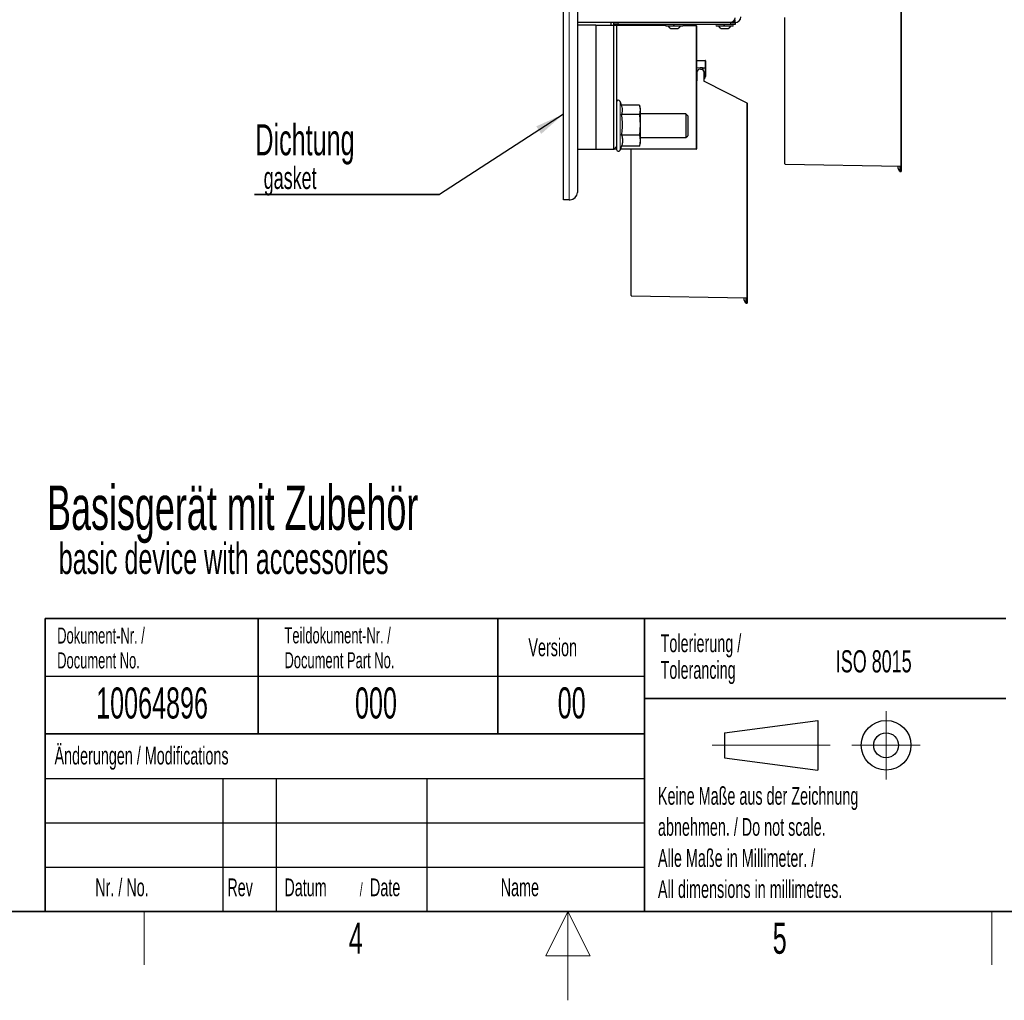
# Paper-space layout 'Blatt3' of a CAD drawing. Header units: millimetres. Extents: x 5 to 418, y 2 to 292.
# Tile 65 of 100: x 155 to 266, y 2 to 112. Entities that reach past the tile are written whole.
import ezdxf

# ---------------------------------------------------------------- set-up
doc = ezdxf.new("R2010")
doc.units = ezdxf.units.MM
doc.layers.add('SLD-0', color=7, linetype='Continuous')
doc.styles.add('SLDTEXTSTYLE0', font='TXT', dxfattribs={"width": 0.605})

# ---------------------------------------------------------------- blocks, each defined once
blk = doc.blocks.new('SW_NOTE_0_2')
at = {"layer": 'SLD-0', "color": 0}
for p, q in [((-0.09, -3.42), (20.75, -3.42)), ((20.75, -3.42), (-0.09, -3.42)), ((-0.09, -3.42), (20.75, -3.42)), ((20.75, -3.42), (-0.09, -3.42)), ((-0.09, -3.42), (20.75, -3.42)), ((20.75, -3.42), (-0.09, -3.42))]:
    blk.add_line(p, q, dxfattribs=at)
at = {"layer": 'SLD-0', "color": 0, "attachment_point": 1, "style": 'SLDTEXTSTYLE0'}
for s, insert, char_height in [('Dichtung', (0, 4.51), 3.5), ('gasket', (0.94, -0.29), 2.5)]:
    blk.add_mtext(s, dxfattribs=dict(at, insert=insert, char_height=char_height))

psp = doc.layouts.new('Blatt3')

# ---------------------------------------------------------------- linework, layer by layer
at = {"color": 7, "linetype": 'Continuous', "lineweight": 25}
for p, q in [((216.4876, 92.1746), (216.4876, 251.3413)), ((218.071, 135.1708), (218.071, 93.0079)), ((254.521, 117.8835), (254.521, 95.9716)), ((218.071, 112.1746), (235.321, 112.1746)), ((221.821, 112.1746), (221.821, 111.8413)), ((222.1543, 111.9246), (222.1543, 112.1246)), ((222.1543, 112.1246), (222.6543, 112.1246)), ((222.571, 112.1246), (222.571, 112.1746)), ((235.321, 112.1246), (222.6543, 112.1246)), ((235.321, 112.1246), (235.821, 112.1246)), ((235.4876, 112.2032), (235.4876, 112.1246)), ((235.7233, 112.3778), (235.7233, 112.1246)), ((235.821, 112.4579), (235.7716, 112.4579)), ((235.821, 112.1246), (235.821, 111.9246)), ((241.4376, 96.2327), (241.4376, 112.6951)), ((220.1543, 111.8413), (218.071, 111.8413)), ((220.1543, 111.8413), (220.1543, 97.8413)), ((220.1543, 111.8413), (222.1543, 111.8413)), ((222.6543, 111.9246), (222.1543, 111.9246)), ((222.1543, 97.8413), (222.1543, 111.8413)), ((222.1543, 111.8413), (222.4876, 111.8413)), ((222.4876, 111.8413), (222.4876, 98.1746)), ((222.4876, 111.8228), (228.0092, 111.8131)), ((235.321, 111.9246), (222.6543, 111.9246)), ((228.0876, 111.7579), (229.8876, 111.7579)), ((228.5754, 111.4663), (228.5822, 111.4663)), ((228.5822, 111.4663), (229.3998, 111.4663)), ((229.9648, 111.8097), (231.4544, 111.8071)), ((230.9876, 111.9246), (230.9876, 111.8412)), ((231.456, 111.8096), (230.9884, 111.8342)), ((231.4876, 111.7738), (231.4876, 111.7764)), ((231.4876, 111.7738), (231.4876, 97.9079)), ((233.7543, 111.7579), (235.5543, 111.7579)), ((234.2421, 111.4663), (234.2489, 111.4663)), ((234.2489, 111.4663), (235.0665, 111.4663)), ((235.821, 111.9246), (235.321, 111.9246)), ((231.5204, 107.8747), (232.4549, 107.8584)), ((232.4876, 107.825), (232.4876, 107.0039)), ((231.5204, 107.0594), (231.4876, 107.0602)), ((231.5204, 107.0594), (231.9077, 107.0492)), ((231.521, 106.5333), (231.521, 105.5602)), ((231.9824, 106.8644), (231.8543, 106.8666)), ((231.9077, 107.0492), (231.9077, 107.0468)), ((232.1552, 107.0425), (231.9077, 107.0468)), ((232.1552, 107.0425), (232.1876, 107.0419)), ((232.1876, 107.0419), (232.4549, 107.0373)), ((232.1876, 107.0086), (232.1876, 107.0419)), ((232.1876, 107.0086), (232.1876, 106.822)), ((232.3543, 105.4962), (232.3543, 106.5333)), ((232.4876, 107.0039), (232.4876, 106.0536)), ((231.4876, 106.1903), (231.5204, 106.1911)), ((231.4876, 105.5269), (231.4882, 105.5269)), ((231.521, 106.1911), (231.5204, 106.1911)), ((231.521, 105.7092), (231.5204, 105.7092)), ((232.3543, 105.5333), (237.1694, 103.0799)), ((223.0575, 102.7516), (222.8756, 103.2513)), ((225.0714, 102.8138), (223.0348, 102.8138)), ((225.0714, 102.8138), (225.1543, 102.2924)), ((225.1543, 102.2924), (225.0714, 101.7711)), ((225.1543, 102.5079), (225.089, 102.7517)), ((225.1543, 102.5079), (225.1543, 102.2924)), ((225.1543, 102.2924), (225.1543, 100.6181)), ((237.1876, 103.0502), (237.1876, 81.1383)), ((225.0714, 101.7711), (223.0335, 101.7711)), ((225.0714, 101.7711), (225.1543, 100.6181)), ((230.2829, 101.8413), (225.1543, 101.8413)), ((230.4876, 101.6365), (230.2829, 101.8413)), ((230.2829, 101.8413), (230.2829, 99.3532)), ((230.4876, 101.6365), (230.4876, 99.5306)), ((225.1543, 100.6181), (225.0714, 99.4652)), ((225.1543, 100.6181), (225.1543, 98.8336)), ((225.0714, 99.4652), (223.0335, 99.4652)), ((225.0714, 99.4652), (225.1543, 98.8336)), ((225.1543, 98.8336), (225.0714, 98.202)), ((225.1543, 99.1746), (230.2829, 99.1746)), ((225.1543, 98.8336), (225.1543, 98.5079)), ((230.2829, 99.1746), (230.4876, 99.3794)), ((230.2829, 99.3532), (230.2829, 99.1746)), ((230.4876, 99.5306), (230.4876, 99.3794)), ((220.1543, 97.8413), (218.071, 97.8413)), ((222.1543, 97.8413), (220.1543, 97.8413)), ((222.4876, 98.1746), (222.1543, 97.8413)), ((222.4876, 97.8589), (222.1714, 97.8583)), ((222.4876, 98.1746), (222.4876, 97.8329)), ((222.8756, 97.7645), (223.0575, 98.2643)), ((231.4544, 97.8746), (222.9102, 97.8596)), ((225.0714, 98.202), (223.0335, 98.202)), ((224.1043, 81.3994), (224.1043, 97.8617)), ((225.0714, 98.202), (225.0816, 98.2662)), ((225.089, 98.2642), (225.1543, 98.5079)), ((241.4704, 96.1994), (254.4882, 95.9722)), ((254.1876, 95.7), (254.1876, 95.9774)), ((254.382, 95.3632), (254.1876, 95.7)), ((254.382, 95.974), (254.382, 95.3632)), ((254.521, 95.9716), (254.4882, 95.9722)), ((254.521, 95.9716), (254.521, 95.3608)), ((254.382, 95.3632), (254.521, 95.3608)), ((217.1543, 92.1746), (216.4876, 92.1746)), ((217.1543, 92.1746), (217.2376, 92.1746)), ((224.1371, 81.3661), (237.1549, 81.1388)), ((236.8543, 80.8666), (236.8543, 81.1441)), ((237.0487, 81.1407), (237.0487, 80.5299)), ((237.1876, 81.1383), (237.1549, 81.1388)), ((237.1876, 81.1383), (237.1876, 80.5275)), ((237.0487, 80.5299), (236.8543, 80.8666)), ((237.0487, 80.5299), (237.1876, 80.5275))]:
    psp.add_line(p, q, dxfattribs=at)
at = {"color": 7, "linetype": 'Continuous', "lineweight": 18}
for p, q in [((217.1543, 92.1746), (217.1543, 251.3413)), ((254.4882, 95.9722), (254.4882, 117.8835)), ((222.6543, 112.1246), (222.6543, 111.9246)), ((235.321, 111.9246), (235.321, 112.1246)), ((235.821, 112.4579), (235.821, 112.1246)), ((221.821, 111.8573), (228.0045, 111.8465)), ((228.0314, 111.7798), (222.4876, 111.7894)), ((231.4544, 111.7738), (229.94, 111.7764)), ((229.9709, 111.8431), (230.9544, 111.8413)), ((230.9544, 111.8413), (230.9544, 111.9246)), ((230.9544, 111.8413), (230.9876, 111.8412)), ((231.4544, 97.9079), (231.4544, 111.7738)), ((231.4544, 111.7738), (231.4876, 111.7738)), ((231.4876, 107.8413), (231.5204, 107.8413)), ((231.5204, 107.8413), (231.5204, 107.0594)), ((232.4549, 107.825), (231.5204, 107.8413)), ((232.4549, 107.0373), (232.4549, 107.825)), ((232.4876, 107.825), (232.4549, 107.825)), ((232.1552, 106.8384), (232.1552, 107.0425)), ((232.4549, 107.0039), (232.1876, 107.0086)), ((232.4549, 106.0536), (232.4549, 107.0039)), ((232.4876, 107.0039), (232.4549, 107.0039)), ((231.4876, 106.2236), (231.521, 106.2244)), ((231.5204, 105.7425), (231.4876, 105.7425)), ((231.5204, 106.1911), (231.5204, 105.7425)), ((231.5204, 105.7425), (231.521, 105.7425)), ((237.1549, 103.0502), (232.3543, 105.4962)), ((232.4876, 106.0536), (232.4549, 106.0536)), ((222.8756, 103.2513), (222.8756, 98.2112)), ((237.1549, 81.1388), (237.1549, 103.0502)), ((237.1549, 103.0502), (237.1876, 103.0502)), ((222.2048, 97.8917), (222.4876, 97.8922)), ((222.8756, 98.2112), (222.8756, 97.7645)), ((222.9223, 97.893), (231.4544, 97.9079)), ((231.4544, 97.9079), (231.4876, 97.9079))]:
    psp.add_line(p, q, dxfattribs=at)
at = {"color": 7, "linetype": 'Continuous', "lineweight": 25}
for centre, radius, start, end in [((235.321, 112.6746), 0.5, 270, 0), ((235.821, 112.7913), 0.6667, 270, 0), ((228.0876, 111.8413), 0.0833, 90, 270), ((229.8876, 111.8413), 0.0833, 270, 90), ((231.021, 111.8658), 0.0333, 180, 267), ((231.021, 111.8412), 0.0333, 180, 269.9), ((231.4543, 111.7738), 0.0333, 0, 89.9), ((231.4543, 111.7764), 0.0333, 0, 87), ((233.7543, 111.8413), 0.0833, 90, 270), ((235.5543, 111.8413), 0.0833, 270, 90), ((231.521, 107.908), 0.0333, 180, 269), ((232.4543, 107.825), 0.0333, 0, 89), ((231.8543, 106.5333), 0.3333, 90, 180), ((231.8543, 106.5333), 0.3333, 88, 90), ((232.021, 106.5333), 0.3333, 0, 96.640635), ((232.4543, 107.0039), 0.0333, 0, 89), ((231.4876, 105.5602), 0.0333, 271, 0), ((231.521, 105.6758), 0.0333, 91.037953, 104.422821), ((232.1549, 106.0536), 0.3, 311.661424, 0), ((232.1543, 106.0536), 0.3333, 306.869898, 0), ((222.6876, 103.1829), 0.2, 20, 180), ((237.1543, 103.0502), 0.0333, 0, 63), ((222.6876, 97.8329), 0.2, 180, 340), ((231.4543, 97.9079), 0.0333, 270.1, 0), ((241.471, 96.2327), 0.0333, 180, 269), ((217.2376, 93.0079), 0.8333, 270, 0), ((224.1376, 81.3994), 0.0333, 180, 269)]:
    psp.add_arc(centre, radius, start, end, dxfattribs=at)
at = {"color": 7, "linetype": 'Continuous', "lineweight": 18}
for centre, radius, start, end in [((235.729, 111.8247), 4.7747, 179.800002, 180.199998), ((226.6797, 111.7905), 4.7747, 359.800002, 0.199998), ((231.9773, 107.8417), 0.4779, 358.001617, 1.998383), ((231.9773, 107.0206), 0.4779, 358.001617, 1.998383), ((236.6859, 103.2984), 0.5306, 332.112167, 335.68384), ((226.6797, 97.8912), 4.7747, 359.800002, 0.199998)]:
    psp.add_arc(centre, radius, start, end, dxfattribs=at)
for centre, major_axis, start_param, end_param in [((231.521, 107.8413), (-0.0006, 0.0333), 6.28257669, 7.85306843), ((231.521, 105.7425), (0.0006, 0.0333), 1.57170953, 3.14220127)]:
    psp.add_ellipse(centre, major_axis=major_axis, ratio=0.0174285, start_param=start_param, end_param=end_param, dxfattribs=at)
at = {"color": 7, "linetype": 'Continuous', "lineweight": 25}
for points, knots in [([(228.2548, 111.7579), (228.2999, 111.7001), (228.3901, 111.5845), (228.5136, 111.5057), (228.5754, 111.4663)], [0, 0, 0, 0, 0.5, 1, 1, 1, 1]), ([(229.0008, 111.7865), (228.997, 111.7826), (228.9893, 111.7748), (228.9695, 111.7656), (228.9451, 111.7595), (228.9183, 111.7572), (228.8932, 111.7594), (228.8735, 111.7655), (228.8606, 111.7747), (228.8584, 111.7826), (228.8574, 111.7865)], [0, 0, 0, 0, 0.125221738, 0.249483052, 0.374325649, 0.499062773, 0.623896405, 0.749388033, 0.87444058, 1, 1, 1, 1]), ([(229.3999, 111.4663), (229.4616, 111.5057), (229.5852, 111.5845), (229.6754, 111.7001), (229.7205, 111.7579)], [0, 0, 0, 0, 0.5, 1, 1, 1, 1]), ([(233.921, 111.7579), (233.9661, 111.7001), (234.0563, 111.5845), (234.18, 111.5057), (234.2418, 111.4663)], [0, 0, 0, 0, 0.50000004, 1, 1, 1, 1]), ([(233.9215, 111.7579), (233.9666, 111.7001), (234.0567, 111.5845), (234.1803, 111.5057), (234.2421, 111.4663)], [0, 0, 0, 0, 0.5, 1, 1, 1, 1]), ([(234.6675, 111.7865), (234.6636, 111.7826), (234.656, 111.7748), (234.6361, 111.7656), (234.6118, 111.7595), (234.585, 111.7572), (234.5599, 111.7594), (234.5402, 111.7655), (234.5273, 111.7747), (234.5251, 111.7826), (234.524, 111.7865)], [0, 0, 0, 0, 0.12522174, 0.24948305, 0.37432565, 0.49906277, 0.6238964, 0.74938803, 0.87444058, 1, 1, 1, 1]), ([(235.0665, 111.4663), (235.1283, 111.5057), (235.2519, 111.5845), (235.3421, 111.7001), (235.3871, 111.7579)], [0, 0, 0, 0, 0.5, 1, 1, 1, 1]), ([(235.0668, 111.4663), (235.1286, 111.5057), (235.2523, 111.5845), (235.3425, 111.7001), (235.3876, 111.7579)], [0, 0, 0, 0, 0.49999996, 1, 1, 1, 1]), ([(231.5127, 105.7081), (231.5127, 105.7081), (231.5128, 105.7081), (231.5122, 105.7082), (231.5109, 105.7082), (231.508, 105.7082), (231.5044, 105.7083), (231.5009, 105.7084), (231.4978, 105.7084), (231.4952, 105.7084), (231.4933, 105.7085), (231.4916, 105.7085), (231.4901, 105.7085), (231.4889, 105.7086), (231.4882, 105.7086), (231.4877, 105.7086), (231.4877, 105.7086), (231.4876, 105.7086)], [0, 0, 0, 0, 0.02123833, 0.05408477, 0.0878402, 0.1810466, 0.30173932, 0.37335339, 0.47038771, 0.56772413, 0.61709757, 0.66666279, 0.7662048, 0.82390521, 0.88186925, 0.94075277, 1, 1, 1, 1]), ([(223.0335, 101.7711), (223.0731, 101.8866), (223.1519, 102.1167), (223.1544, 102.4465), (223.0838, 102.6554), (223.0519, 102.7496)], [0, 0, 0, 0, 0.356252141, 0.709597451, 1, 1, 1, 1]), ([(223.0335, 99.4652), (223.0733, 99.7207), (223.1524, 100.2296), (223.1524, 101.0066), (223.0733, 101.5156), (223.0335, 101.7711)], [0, 0, 0, 0, 0.33423715, 0.66574709, 1, 1, 1, 1]), ([(223.0335, 99.4652), (223.0733, 99.325), (223.1525, 99.0459), (223.1523, 98.6203), (223.0732, 98.3417), (223.0335, 98.202)], [0, 0, 0, 0, 0.3347506, 0.66646968, 1, 1, 1, 1])]:
    psp.add_open_spline(points, degree=3, knots=knots, dxfattribs=at)
at = {"color": 7, "linetype": 'Continuous', "lineweight": 18}
for points in [[(228.2669, 111.7579), (228.3112, 111.7001), (228.3999, 111.5845), (228.5215, 111.5057), (228.5822, 111.4663)], [(233.9336, 111.7579), (233.9779, 111.7001), (234.0666, 111.5845), (234.1881, 111.5057), (234.2489, 111.4663)]]:
    psp.add_open_spline(points, degree=3, dxfattribs=at)
at = {"layer": 'SLD-0'}
for p, q in [((216.4876, 101.821), (202.5413, 92.7573)), ((158.1167, 38.5), (225.6167, 38.5)), ((158.1167, 27), (225.6167, 27)), ((178.1167, 27), (178.1167, 12)), ((184.1167, 27), (184.1167, 12)), ((201.1167, 27), (201.1167, 12)), ((158.1167, 22), (225.6167, 22)), ((158.1167, 17), (225.6167, 17))]:
    psp.add_line(p, q, dxfattribs=at)
at = {"layer": 'SLD-0', "lineweight": 35}
for p, q in [((158.1167, 45), (225.6167, 45)), ((158.1167, 45), (158.1167, 32)), ((182.1167, 45), (182.1167, 32)), ((209.1167, 45), (209.1167, 32)), ((225.6167, 45), (225.6167, 32)), ((225.6167, 45), (266.3305, 45)), ((225.6167, 45), (225.6167, 36)), ((225.6167, 36), (266.3305, 36)), ((225.6167, 36), (225.6167, 12)), ((158.1167, 32), (158.1167, 12)), ((158.1167, 32), (225.6167, 32)), ((225.6167, 32), (225.6167, 12)), ((26, 12), (408, 12)), ((158.1167, 12), (225.6167, 12)), ((225.6167, 12), (266.3305, 12))]:
    psp.add_line(p, q, dxfattribs=at)
at = {"layer": 'SLD-0', "lineweight": 18}
for p, q in [((252.8396, 34.5746), (252.8396, 26.8746)), ((233.2396, 30.7246), (246.5396, 30.7246)), ((248.9896, 30.7246), (256.6896, 30.7246)), ((169.25, 6), (169.25, 12)), ((217, 12), (214.5, 7)), ((217, 2), (217, 12)), ((219.5, 7), (217, 12)), ((264.75, 6), (264.75, 12)), ((214.5, 7), (219.5, 7))]:
    psp.add_line(p, q, dxfattribs=at)
at = {"layer": 'SLD-0', "lineweight": 25}
for p, q in [((234.6396, 32.1246), (245.1396, 33.5246)), ((245.1396, 33.5246), (245.1396, 27.9246)), ((158.1167, 32), (225.6167, 32)), ((234.6396, 32.1246), (234.6396, 29.3246)), ((234.6396, 29.3246), (245.1396, 27.9246))]:
    psp.add_line(p, q, dxfattribs=at)
for radius in [2.8, 1.4]:
    psp.add_circle((252.8396, 30.7246), radius, dxfattribs=at)
at = {"layer": 'SLD-0'}
psp.add_solid([(216.4876, 101.821), (213.4421, 100.4476), (213.9958, 99.5957)], dxfattribs=at)

# ---------------------------------------------------------------- block references
psp.add_blockref('SW_NOTE_0_2', (181.7902, 96.1755), dxfattribs=at)

# ---------------------------------------------------------------- texts
at = {"layer": 'SLD-0', "style": 'SLDTEXTSTYLE0'}
for s, insert, char_height, attachment_point in [('Basisgerät mit Zubehör', (158.3333, 59.987), 5, 1), ('basic device with accessories', (159.6458, 53.5185), 3.5, 1), ('Dokument-Nr. /', (159.4707, 43.9891), 1.8, 1), ('Teildokument-Nr. /', (185.0721, 44.0073), 1.8, 1), ('Tolerierung /', (227.4391, 43.2172), 2, 1), ('Version', (212.5452, 42.7601), 2, 1), ('Document No.', (159.4707, 41.1891), 1.8, 1), ('Document Part No.', (185.0721, 41.2073), 1.8, 1), ('ISO 8015', (247.1716, 41.4342), 2.5, 1), ('Tolerancing', (227.4391, 40.2172), 2, 1), ('10064896', (170.1557, 37.243), 3.5, 2), ('000', (195.3767, 37.243), 3.5, 2), ('00', (217.424, 37.2527), 3.5, 2), ('Änderungen / Modifications', (159.1698, 30.5619), 2, 1), ('Keine Maße aus der Zeichnung', (227.1404, 26.0307), 2, 1), ('abnehmen. / Do not scale.', (227.1404, 22.5307), 2, 1), ('Alle Maße in Millimeter. /', (227.1404, 19.0307), 2, 1), ('Nr. / No.', (163.7532, 15.7244), 2, 1), ('Rev', (178.6351, 15.7244), 2, 1), ('Datum', (185.0629, 15.7244), 2, 1), ('Date', (194.7022, 15.7244), 2, 1), ('Name', (209.4275, 15.729), 2, 1), ('All dimensions in millimetres.', (227.1404, 15.5307), 2, 1), ('/', (193.5459, 15.2243), 1.5, 1), ('4', (193.1027, 10.743), 3.5, 2), ('5', (240.8527, 10.743), 3.5, 2)]:
    psp.add_mtext(s, dxfattribs=dict(at, insert=insert, char_height=char_height, attachment_point=attachment_point))

doc.saveas('drawing.dxf')
